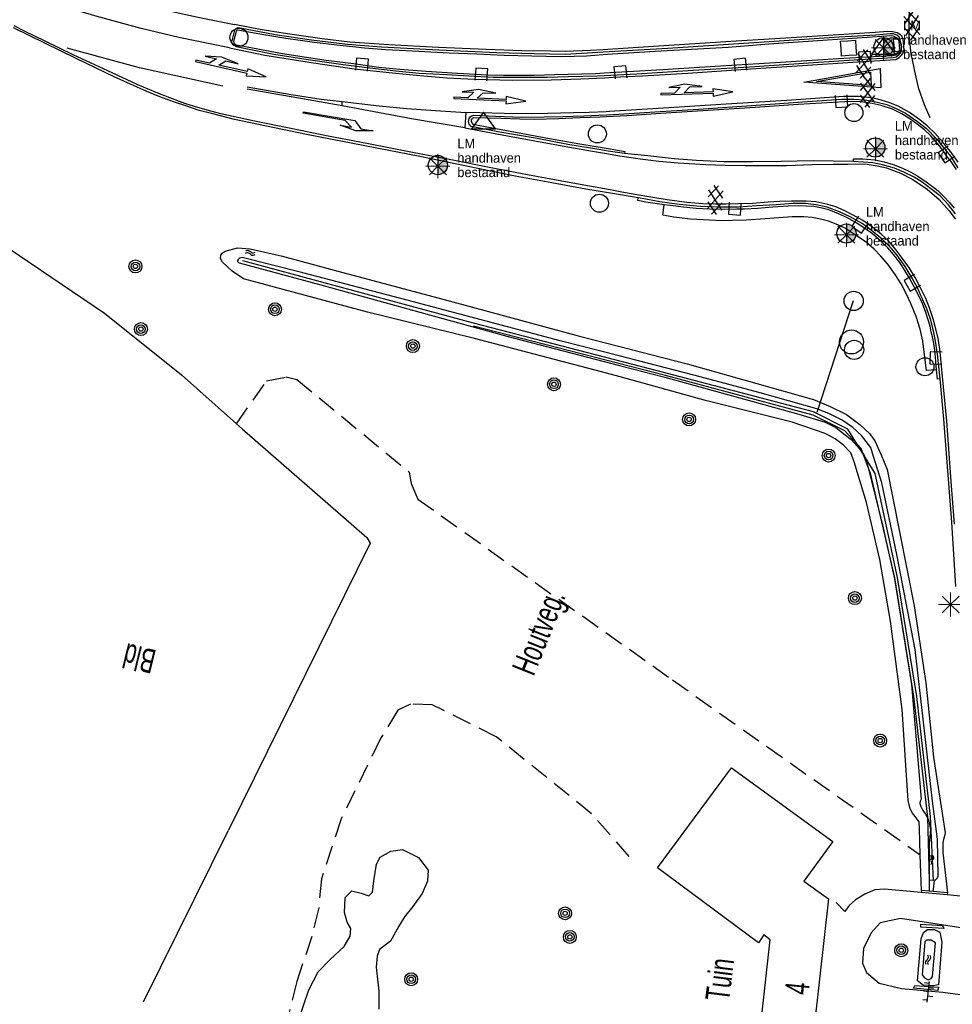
# Model space of a CAD drawing. Header units: metres. Extents: x 119757 to 244046, y 404148 to 811635.
# Tile 42 of 60: x 122390 to 122487, y 404469 to 404572. Entities that reach past the tile are written whole.
import ezdxf
from ezdxf.enums import TextEntityAlignment as Align

# ---------------------------------------------------------------- set-up
doc = ezdxf.new("R2010")
doc.units = ezdxf.units.M
doc.linetypes.add('Houtwal', pattern=[3, 2, -1])
doc.layers.get('0').update_dxf_attribs({"linetype": 'CONTINUOUS'})
doc.layers.add('# Ov Bestaande Symboliek', color=3, linetype='CONTINUOUS', lineweight=25)
doc.layers.add('# Ov Nieuwe Symboliek', color=1, linetype='CONTINUOUS', lineweight=30)
for name, color, linetype in [('4411', 7, 'CONTINUOUS'), ('4413', 7, 'CONTINUOUS'), ('4502', 1, 'CONTINUOUS'), ('4601', 172, 'CONTINUOUS'), ('B-AF-CULT-GD', 74, 'Hekwerk'), ('B-AF-HOUT-GD', 74, 'Houtwal'), ('B-AF-MUUR-GD', 232, 'CONTINUOUS'), ('B-AF-RAST-GD', 47, 'Raster'), ('B-BB-BORD-GD', 8, 'CONTINUOUS'), ('B-BP-BOOM-GD', 74, 'CONTINUOUS'), ('B-BW-WEGW-GD', 8, 'CONTINUOUS'), ('B-GB-BOUW-GD', 242, 'CONTINUOUS'), ('B-KL-OVER-GD', 8, 'CONTINUOUS'), ('B-KL-WATER-GD', 8, 'CONTINUOUS'), ('B-MK-BLOKLG-GD', 121, 'CONTINUOUS'), ('B-MK-DRIEH-GD', 121, 'CONTINUOUS'), ('B-MK-PIJL-GD', 121, 'CONTINUOUS'), ('B-MK-STRP-GD', 121, 'CONTINUOUS'), ('B-MK-VLAK-GD', 121, 'CONTINUOUS'), ('B-OV-PAAL-GD', 63, 'CONTINUOUS'), ('B-TE-OND-GD', 8, 'CONTINUOUS'), ('B-TR-SLOO-GD', 142, 'CONTINUOUS'), ('B-VH-BNDH-GD', 13, 'CONTINUOUS'), ('B-VH-HFDR-GD', 13, 'CONTINUOUS'), ('B-VH-OVRG-GD', 13, 'CONTINUOUS'), ('B-VH-TROT-GD', 13, 'CONTINUOUS'), ('B-VH-UITV-GD', 13, 'CONTINUOUS'), ('B-VH-WEGN-GD', 13, 'CONTINUOUS'), ('B-WT-HDUIK-GD', 134, 'CONTINUOUS'), ('B-WT-KOLK-GD', 213, 'CONTINUOUS'), ('B-WT-WLIJN-GD', 134, 'CONTINUOUS'), ('L-AR-BLOCKS-GD', 8, 'CONTINUOUS'), ('L-AR-SYMB-GD', 8, 'CONTINUOUS'), ('RBO-XX-VRI-PROV', 20, 'CONTINUOUS')]:
    doc.layers.add(name, color=color, linetype=linetype)
doc.styles.add('Lighting Proforma', font='txt', dxfattribs={"height": 1.25})
doc.linetypes.add('Hekwerk', pattern='A,4,-1,[1,dgnlstyle.shx,S=0.004,R=0,X=0,Y=0],-1', length=6)
doc.linetypes.add('Raster', pattern='A,4,-1,[1,dgnlstyle.shx,S=0.004,R=0,X=0,Y=0],-1', length=6)

# ---------------------------------------------------------------- blocks, each defined once
blk = doc.blocks.new('2901')
for radius in [0.27, 0.18, 0.09]:
    blk.add_circle((0, 0), radius)
blk = doc.blocks.new('WATER', base_point=(119758.78532, 404407.573336))
at = {"layer": '4601'}
for points in [[(119758.28532, 404407.723336, 0), (119758.34782, 404407.785836, 0), (119758.47282, 404407.848336, 0), (119758.59782, 404407.848336, 0), (119758.72282, 404407.785836, 0), (119758.78532, 404407.723336, 0), (119758.84782, 404407.660836, 0), (119758.97282, 404407.598336, 0), (119759.09782, 404407.598336, 0), (119759.22282, 404407.660836, 0), (119759.28532, 404407.723336, 0)], [(119758.28532, 404407.423336, 0), (119758.34782, 404407.485836, 0), (119758.47282, 404407.548336, 0), (119758.59782, 404407.548336, 0), (119758.72282, 404407.485836, 0), (119758.78532, 404407.423336, 0), (119758.84782, 404407.360836, 0), (119758.97282, 404407.298336, 0), (119759.09782, 404407.298336, 0), (119759.22282, 404407.360836, 0), (119759.28532, 404407.423336, 0)]]:
    blk.add_polyline3d(points, dxfattribs=at)
blk = doc.blocks.new('2401')
blk.add_circle((0.001, -0.001), 0.375)
blk = doc.blocks.new('2701')
at = {"lineweight": 0}
for q in [(0.001, 0.497), (-0.353, 0.351), (0.355, 0.351), (-0.499, -0.003), (-0.352, -0.356), (0.501, -0.003), (0.001, -0.503), (0.355, -0.356)]:
    blk.add_line((0.001, -0.003), q, dxfattribs=at)
blk = doc.blocks.new('1223')
at = {"flags": 128}
blk.add_lwpolyline([(2.45, 0.08), (3.05, 0.68), (4.35, 0.68), (2.55, 0.98), (0.85, 0.68), (2.05, 0.68), (1.45, 0.08), (0, 0.08), (0, 0), (0, -0.07), (5.45, -0.07), (5.45, -0.38), (7.5, 0), (5.45, 0.38), (5.45, 0.08)], close=True, dxfattribs=at)
blk = doc.blocks.new('3604')
at = {"flags": 128}
blk.add_lwpolyline([(-0.25, 0.25), (-0.25, -0.25), (0.25, -0.25), (0.25, 0.25)], dxfattribs=at)
blk = doc.blocks.new('2301')
at = {"flags": 128}
blk.add_lwpolyline([(-0.502, -0.271), (0.498, -0.271), (-0.002, 0.429), (-0.502, -0.271)], dxfattribs=at)
blk = doc.blocks.new('1220')
at = {"flags": 128}
blk.add_lwpolyline([(0, 0), (0, 0.07), (5.45, 0.07), (6.2, -0.67), (7.5, -0.67), (5.7, -0.98), (4, -0.67), (5.2, -0.67), (4.45, -0.08), (0, -0.08)], close=True, dxfattribs=at)
blk = doc.blocks.new('3203', base_point=(119758.533414, 404407.573336))
blk.add_circle((119758.533414, 404407.573336), 0.5)
blk = doc.blocks.new('3201')
blk.add_circle((0, 0), 0.5)
blk = doc.blocks.new('3701')
blk.add_circle((0, 0), 0.4)
blk = doc.blocks.new('3202')
blk.add_circle((0, 0), 0.4)
blk = doc.blocks.new('OV6', base_point=(119758.78532, 404407.573336))
at = {"layer": '4413'}
for points in [[(119758.81657, 404407.573336, 0), (119758.81657, 404407.604586, 0)], [(119758.94157, 404407.573336, 0), (119758.94157, 404407.604586, 0)], [(119759.06657, 404407.573336, 0), (119759.06657, 404407.604586, 0)], [(119758.78532, 404407.573336, 0), (119759.09782, 404407.573336, 0)], [(119758.87907, 404407.573336, 0), (119758.87907, 404407.542086, 0)], [(119759.00407, 404407.573336, 0), (119759.00407, 404407.542086, 0)]]:
    blk.add_polyline3d(points, dxfattribs=at)
blk = doc.blocks.new('GV6', base_point=(119758.78532, 404407.573336))
at = {"layer": '4411'}
for points in [[(119758.78532, 404407.542086, 0), (119758.94157, 404407.667086, 0)], [(119758.78532, 404407.604586, 0), (119758.94157, 404407.479586, 0)], [(119758.84782, 404407.479586, 0), (119759.09782, 404407.667086, 0)], [(119758.84782, 404407.667086, 0), (119759.09782, 404407.479586, 0)], [(119759.00407, 404407.667086, 0), (119759.16032, 404407.542086, 0)], [(119759.00407, 404407.479586, 0), (119759.16032, 404407.604586, 0)]]:
    blk.add_polyline3d(points, dxfattribs=at)
blk = doc.blocks.new('3602')
at = {"flags": 128}
blk.add_lwpolyline([(-0.31, 0.001), (-0.31, 0.311), (0, 0.311), (0.31, 0.311), (0.31, 0.001), (0.31, -0.309), (0, -0.309), (-0.31, -0.309)], close=True, dxfattribs=at)
blk = doc.blocks.new('1237')
at = {"flags": 128}
blk.add_lwpolyline([(7.98, 1.01), (7.97, -0.99), (0, 0)], close=True, dxfattribs=at)
blk.add_lwpolyline([(6.96, 0.71), (6.96, -0.71), (1.31, 0.01), (6.95, 0.71)], dxfattribs=at)
blk = doc.blocks.new('Mast 6.0 mtr.')
at = {"layer": '# Ov Nieuwe Symboliek'}
blk.add_hatch(color=1, dxfattribs=at).paths.add_polyline_path([(1, 0, 0.414214), (0, 1), (0, -1, 0.414214)])
at = {"layer": '# Ov Nieuwe Symboliek', "color": 1}
blk.add_line((0, 1), (0, -1), dxfattribs=at)
blk.add_circle((0, 0), 1, dxfattribs=at)
at = {"layer": '# Ov Bestaande Symboliek', "color": 5, "style": 'Lighting Proforma'}
for p in [(2.02, 2.25), (2.02, 0.75), (2.02, -0.75), (2.02, -2.25)]:
    blk.add_attdef('TEXT', text='', height=1, dxfattribs=at).set_placement(p, align=Align.MIDDLE_LEFT)

msp = doc.modelspace()

# ---------------------------------------------------------------- linework, layer by layer
at = {"layer": 'B-AF-CULT-GD'}
for points in [[(122368.6, 404564.84), (122371.03, 404559.86), (122384.26, 404550.94), (122398.58, 404541.27), (122406.59, 404534.87), (122412.32, 404529.78), (122412.91, 404529.25)], [(122412.91, 404529.25), (122425.89, 404517.94), (122426.24, 404517.37), (122411.48, 404487.51)]]:
    msp.add_lwpolyline(points, dxfattribs=at)
at = {"layer": 'B-AF-HOUT-GD'}
for points in [[(122412.32, 404529.78), (122415.45, 404534.24), (122417.49, 404534.64), (122418.6, 404534.37), (122430.29, 404524.75), (122430.48, 404523.56), (122431.17, 404521.93), (122457.67, 404503.14), (122483.46, 404484.95)], [(122453.17, 404484.77), (122449.26, 404489.21), (122439.34, 404497.22), (122432.68, 404500.54), (122430.42, 404500.62), (122429.09, 404499.97), (122427.26, 404496.97), (122423.22, 404488.68)], [(122423.22, 404488.68), (122421.15, 404482.45), (122420.86, 404479.29), (122420.15, 404476.43), (122418.58, 404471.75), (122417.26, 404466.47), (122418.74, 404462.6)]]:
    msp.add_lwpolyline(points, dxfattribs=at)
at = {"layer": 'B-AF-MUUR-GD'}
for points in [[(122483.58, 404481.24), (122483.56, 404481.01)], [(122486.26, 404480.76), (122483.56, 404481.01)], [(122486.28, 404480.98), (122484.8, 404481.12), (122484.38, 404481.16), (122483.58, 404481.24)], [(122486.28, 404480.98), (122486.26, 404480.76)]]:
    msp.add_lwpolyline(points, dxfattribs=at)
for points in [[(122485.91, 404477.26), (122483.51, 404477.4), (122483.51, 404477.74), (122485.77, 404477.58)], [(122485.28, 404470.84), (122482.77, 404471.07), (122482.9, 404471.36), (122485.37, 404471.16)]]:
    msp.add_lwpolyline(points, close=True, dxfattribs=at)
at = {"layer": 'B-AF-RAST-GD'}
msp.add_lwpolyline([(122402.65, 404469.66), (122411.48, 404487.51)], dxfattribs=at)
at = {"layer": 'B-GB-BOUW-GD'}
msp.add_lwpolyline([(122466.63, 404475.78), (122456.11, 404483.58), (122463.83, 404494), (122474.38, 404486.32), (122471.35, 404482.2), (122473.93, 404480.35), (122472.45, 404467.35), (122466.95, 404467.95), (122467.85, 404476.09), (122467.2, 404476.61)], close=True, dxfattribs=at)
at = {"layer": 'B-MK-BLOKLG-GD'}
msp.add_lwpolyline([(122410.88, 404564.89), (122402.21, 404566.81), (122394.71, 404568.84)], dxfattribs=at)
at = {"layer": 'B-MK-DRIEH-GD'}
msp.add_lwpolyline([(122482.59, 404567.8), (122482.87, 404566.45), (122483.26, 404564.76), (122483.87, 404562.98), (122484.46, 404561.63)], dxfattribs=at)
at = {"layer": 'B-MK-STRP-GD'}
for points in [[(122483.73, 404578.97), (122482.97, 404576.6), (122482.53, 404574.47), (122482.28, 404572.16), (122482.28, 404570.15), (122482.5, 404567.95)], [(122451.21, 404554.09), (122449.05, 404554.47), (122445.78, 404555.06), (122442.2, 404555.72), (122438.42, 404556.45), (122434.99, 404557.14), (122430.79, 404557.97), (122425.86, 404558.93), (122421.87, 404559.69), (122417.8, 404560.52), (122414.2, 404561.24), (122410.69, 404562.02), (122409.27, 404562.39), (122407.94, 404562.76), (122406.95, 404563.09), (122405.39, 404563.66), (122403.94, 404564.23), (122401.99, 404565.07), (122398.94, 404566.47), (122395.32, 404568.15), (122392.4, 404569.57), (122390.24, 404570.61), (122389.17, 404571.16)], [(122450.44, 404568.68), (122449.15, 404568.59), (122446.5, 404568.51), (122444.99, 404568.52), (122441.99, 404568.55), (122438.31, 404568.71), (122433.32, 404568.9), (122428.16, 404569.19), (122424.11, 404569.48), (122421.24, 404569.82), (122419.29, 404570.08), (122416.92, 404570.44), (122414.79, 404570.78), (122412.09, 404571.3)], [(122450.6, 404565.77), (122451.52, 404565.81), (122454.55, 404565.96), (122459.29, 404566.23), (122465.81, 404566.69), (122471.21, 404567.05), (122476.44, 404567.4), (122480.91, 404567.66), (122481.28, 404567.86), (122481.55, 404568.14), (122481.69, 404568.36), (122481.78, 404568.62), (122481.7, 404569.8), (122481.51, 404570.12), (122481.34, 404570.25), (122481.05, 404570.44), (122480.59, 404570.53), (122480.04, 404570.56), (122478.76, 404570.48), (122475.51, 404570.28), (122470.02, 404569.92), (122463.74, 404569.52), (122455.69, 404569.02), (122450.44, 404568.68)], [(122411.6, 404568.86), (122415.28, 404568.13), (122420.34, 404567.3), (122424.57, 404566.69), (122428.54, 404566.26), (122431.39, 404565.99), (122434.19, 404565.77), (122437.12, 404565.63), (122441.02, 404565.51), (122445.05, 404565.56), (122448.13, 404565.66), (122450.6, 404565.77)], [(122423.3, 404562.83), (122418.6, 404563.66), (122413.41, 404564.58)], [(122413.43, 404564.82), (122418.02, 404564.01), (122421.14, 404563.55), (122423.32, 404563.3)], [(122487.39, 404556.99), (122486.62, 404558.08), (122485.79, 404559.11), (122484.98, 404560.01), (122484.19, 404560.76), (122483.43, 404561.38), (122482.34, 404562.16), (122481.15, 404562.81), (122480.2, 404563.18), (122479.04, 404563.52), (122478.09, 404563.71), (122477.02, 404563.81), (122475.47, 404563.81), (122469.59, 404563.39), (122463.26, 404563.02), (122456.73, 404562.59), (122451.13, 404562.24), (122450.78, 404562.23)], [(122450.78, 404562.23), (122449, 404562.16), (122447.39, 404562.1), (122444.66, 404562.03), (122443.03, 404562.01), (122440.15, 404562.05), (122437.63, 404562.11), (122436.18, 404562.14)], [(122436.07, 404560.54), (122440.51, 404559.73), (122446.2, 404558.69), (122449.35, 404558.14), (122451.02, 404557.85)], [(122451.02, 404557.85), (122451.95, 404557.69), (122454.3, 404557.33), (122456.27, 404557.1), (122458.27, 404556.91), (122461.16, 404556.74), (122463.15, 404556.66), (122465.23, 404556.63), (122467.28, 404556.62), (122469.54, 404556.65), (122472.2, 404556.74), (122474.44, 404556.79), (122475.92, 404556.78), (122477.09, 404556.81), (122477.94, 404556.78), (122478.97, 404556.6), (122479.94, 404556.39), (122481.41, 404555.84), (122482.7, 404555.17), (122484.19, 404554.18), (122485.42, 404553.09), (122486.48, 404551.91), (122487.13, 404551.07)], [(122487.01, 404519.33), (122486.68, 404523.77), (122486.22, 404530.03), (122485.79, 404534.69), (122485.53, 404537.26), (122485.31, 404538.68), (122485.05, 404539.76), (122484.8, 404540.68), (122484.47, 404541.72), (122484.03, 404542.79), (122483.49, 404543.91), (122482.93, 404544.97), (122482.35, 404545.97), (122481.73, 404546.84), (122480.88, 404547.94), (122480.11, 404548.82), (122479.4, 404549.48), (122478.49, 404550.22), (122477.49, 404550.92), (122476.49, 404551.48), (122475.56, 404551.95), (122474.66, 404552.33), (122473.84, 404552.58), (122472.58, 404552.87), (122471.58, 404552.94), (122470.06, 404552.94), (122468.8, 404552.89), (122467.63, 404552.81), (122466.02, 404552.69), (122464.54, 404552.65), (122463.28, 404552.6), (122462.09, 404552.6), (122460.83, 404552.66), (122459.17, 404552.79), (122457.12, 404553.05), (122455.64, 404553.31), (122453.98, 404553.6), (122452.42, 404553.87), (122451.21, 404554.09)]]:
    msp.add_lwpolyline(points, dxfattribs=at)
at = {"layer": 'B-MK-VLAK-GD'}
for points in [[(122411.6, 404568.86), (122406.33, 404569.96), (122402.38, 404570.9), (122397.8, 404572.12), (122393.94, 404573.27), (122390.29, 404574.47), (122386.64, 404575.76), (122384.19, 404576.7), (122380.28, 404578.3), (122376.87, 404579.78), (122373.27, 404581.5), (122370.23, 404583.02), (122367.25, 404584.6), (122363.99, 404586.42), (122359.96, 404588.87), (122355.7, 404591.54), (122352.04, 404593.98), (122347.08, 404597.37), (122342.62, 404600.5)], [(122388.7, 404577.72), (122391.65, 404576.65), (122395.13, 404575.51), (122398.25, 404574.58), (122401.89, 404573.57), (122403.96, 404573.03), (122406.57, 404572.46), (122408.63, 404571.99), (122412.09, 404571.3)]]:
    msp.add_lwpolyline(points, dxfattribs=at)
msp.add_lwpolyline([(122436.07, 404560.54), (122430.52, 404561.48), (122423.3, 404562.83), (122423.32, 404563.3), (122427.17, 404562.84), (122430.03, 404562.57), (122433.03, 404562.36), (122436.18, 404562.14)], close=True, dxfattribs=at)
at = {"layer": 'B-TR-SLOO-GD'}
for points in [[(122452.24, 404534.64), (122450.28, 404535.18), (122437.07, 404538.64), (122425.96, 404541.37), (122413.04, 404544.86), (122411.86, 404545.64), (122410.85, 404546.57), (122410.66, 404546.96), (122410.7, 404547.32), (122410.84, 404547.52), (122411.14, 404547.74), (122412.43, 404548.06), (122413.72, 404547.96), (122417.11, 404547.21), (122422.49, 404545.76), (122434.84, 404542.45), (122448.01, 404538.9), (122452.07, 404537.85)], [(122484.83, 404482.27), (122484.54, 404488.93), (122483.09, 404501.42), (122481.11, 404513.79), (122478.76, 404524.61), (122475.91, 404529.22), (122472.37, 404531), (122457.15, 404534.99), (122436.99, 404540.23), (122412.98, 404546.73)], [(122484.83, 404482.27), (122484.43, 404482.29), (122484.24, 404488.86), (122482.81, 404501.44), (122480.82, 404513.74), (122478.33, 404524.51), (122477.32, 404527.19), (122475.62, 404529.05), (122472.31, 404530.67), (122456.97, 404534.78), (122436.96, 404539.94)], [(122452.07, 404537.85), (122459.2, 404535.99), (122472.34, 404532.3), (122474.08, 404531.57), (122475.78, 404530.73), (122477.18, 404529.7), (122478.19, 404528.77), (122478.73, 404528.01), (122479.39, 404526.54), (122480.01, 404525), (122481.3, 404518.54), (122482.83, 404510.84), (122484.03, 404502.83), (122484.83, 404495.08), (122486.05, 404487.22), (122485.95, 404486.76), (122485.88, 404486.53), (122485.82, 404486.2), (122485.8, 404485.18), (122486.28, 404480.98)], [(122483.58, 404481.24), (122483.46, 404484.95), (122483.37, 404487.64), (122483.34, 404488.37), (122482.94, 404488.92), (122482.67, 404489.27), (122482.41, 404489.72), (122482.22, 404490.58), (122481.58, 404500.05), (122480.35, 404509.25), (122479.25, 404515.64), (122477.86, 404521.59), (122476.57, 404525.81), (122476.24, 404526.76), (122475.45, 404527.57), (122474.62, 404528.2), (122473.56, 404528.75), (122470.13, 404529.93), (122461.13, 404532.19), (122452.24, 404534.64)], [(122418.68, 404467.52), (122419.84, 404470.89), (122420.8, 404472.75), (122422.04, 404474.02), (122423.53, 404475.39), (122424.14, 404476.46), (122424.2, 404477.26), (122423.82, 404477.93), (122423.56, 404478.94), (122423.62, 404480.49), (122424.31, 404481.18), (122425.28, 404480.96), (122426.08, 404480.68), (122426.45, 404481.04), (122426.6, 404482.24), (122426.87, 404483.97), (122427.25, 404484.69), (122428.38, 404485.32), (122429.6, 404485.49), (122431.24, 404484.65), (122432.25, 404483.33), (122432.2, 404482.21), (122431.64, 404480.9), (122430.68, 404479.56), (122429.79, 404478.48), (122429.21, 404477.53), (122428.35, 404475.97), (122427.18, 404475.1), (122426.94, 404474.38), (122426.86, 404473.24), (122427.12, 404470.76), (122427.11, 404468.87)]]:
    msp.add_lwpolyline(points, dxfattribs=at)
for points in [[(122483.55, 404476.2), (122483.79, 404476.85), (122484.21, 404477.16), (122484.95, 404477.16), (122485.51, 404476.88), (122485.71, 404475.84), (122485.37, 404471.43), (122484.77, 404471.32), (122483.75, 404471.39), (122483.16, 404471.83)], [(122484.72, 404472.28), (122485.06, 404475.77), (122484.58, 404476.07), (122484.11, 404476.06), (122483.94, 404475.88), (122483.66, 404472.45), (122483.92, 404472.14), (122484.29, 404471.95), (122484.61, 404472.07)]]:
    msp.add_lwpolyline(points, close=True, dxfattribs=at)
at = {"layer": 'B-VH-BNDH-GD'}
for points in [[(122450.57, 404566.23), (122449.67, 404566.18), (122445.39, 404566.06), (122443.29, 404566), (122441.48, 404565.99), (122440.1, 404566), (122438.39, 404566.04), (122435.32, 404566.2), (122432.05, 404566.4), (122429.3, 404566.63), (122427.12, 404566.83), (122424.48, 404567.2), (122421.65, 404567.56), (122419.6, 404567.87), (122417.11, 404568.26), (122412.71, 404569.08), (122412.27, 404569.16), (122412.12, 404569.3), (122412.07, 404569.4), (122412.05, 404569.56), (122412.31, 404570.6), (122412.4, 404570.71), (122412.46, 404570.76), (122412.62, 404570.73), (122414.76, 404570.34), (122417.45, 404569.88), (122420.43, 404569.47), (122422.75, 404569.18), (122424.42, 404569.01), (122425.63, 404568.88), (122427.86, 404568.71), (122431.29, 404568.54), (122434.46, 404568.37), (122437.31, 404568.25), (122440.17, 404568.12), (122443.04, 404568.06), (122446.03, 404567.99), (122447.44, 404568), (122448.73, 404568.06), (122450.47, 404568.17)], [(122467.7, 404569.29), (122474.34, 404569.73), (122480.51, 404570.15), (122480.75, 404570.08), (122480.99, 404569.9), (122481.19, 404569.66), (122481.22, 404569.51), (122481.29, 404568.73), (122481.23, 404568.52), (122481.07, 404568.34), (122480.9, 404568.18), (122480.69, 404568.08), (122480.43, 404568.06), (122475.52, 404567.77), (122468.93, 404567.35), (122462.69, 404566.96), (122456.66, 404566.58), (122450.57, 404566.23)], [(122450.47, 404568.17), (122451.45, 404568.24), (122455.89, 404568.52), (122459.02, 404568.7), (122463.48, 404568.94), (122467.7, 404569.29)], [(122487.22, 404556.23), (122486.67, 404557.05), (122486.28, 404557.52), (122485.8, 404558.24), (122485.29, 404558.9), (122484.52, 404559.76), (122483.9, 404560.34), (122483.14, 404560.92), (122482.36, 404561.5), (122481.55, 404562.01), (122480.57, 404562.49), (122479.39, 404562.89), (122478.45, 404563.1), (122477.54, 404563.22), (122476.82, 404563.28), (122475.61, 404563.27), (122470.75, 404562.98), (122466.3, 404562.68), (122460.83, 404562.32), (122456.48, 404562.03), (122452.93, 404561.82), (122450.81, 404561.71)], [(122450.81, 404561.71), (122450.15, 404561.68), (122448.06, 404561.58), (122445.82, 404561.49), (122443.37, 404561.43), (122441.8, 404561.44), (122439.81, 404561.51), (122437, 404561.58), (122436.84, 404561.52), (122436.74, 404561.39), (122436.73, 404561.26), (122436.79, 404561.09), (122436.92, 404560.94), (122439.29, 404560.5), (122444.9, 404559.46), (122448.03, 404558.88), (122449.74, 404558.6), (122450.99, 404558.39)], [(122450.99, 404558.39), (122451.78, 404558.25), (122452.73, 404558.09), (122452.69, 404557.89)], [(122476.5, 404557.07), (122476.5, 404557.32), (122477.48, 404557.33), (122478.72, 404557.23), (122479.71, 404557.03), (122480.63, 404556.74), (122481.62, 404556.37), (122482.48, 404555.95), (122483.2, 404555.52), (122484.06, 404554.95), (122484.85, 404554.37), (122485.31, 404553.99), (122485.92, 404553.42), (122486.47, 404552.84), (122486.52, 404552.79), (122487, 404552.19)], [(122485.53, 404534.46), (122485.25, 404534.42), (122485.15, 404535.38), (122485.09, 404536.26), (122485, 404537.09), (122484.93, 404537.71), (122484.84, 404538.29), (122484.72, 404538.82), (122484.61, 404539.35), (122484.48, 404539.92), (122484.28, 404540.58), (122484.03, 404541.34), (122483.68, 404542.27), (122483.32, 404543.08), (122482.83, 404544.01), (122482.35, 404544.91), (122481.87, 404545.71), (122481.34, 404546.53), (122480.67, 404547.39), (122480.08, 404548.09), (122479.35, 404548.78), (122478.5, 404549.52), (122477.67, 404550.12), (122476.78, 404550.67), (122475.89, 404551.18), (122474.97, 404551.62), (122473.95, 404552.01), (122473.26, 404552.21), (122472.4, 404552.37), (122471.62, 404552.42), (122470.82, 404552.44), (122469.71, 404552.39), (122468.13, 404552.29), (122466.54, 404552.17), (122465.16, 404552.1), (122464.37, 404552.09), (122463.13, 404552.05), (122461.52, 404552.08), (122460.16, 404552.18), (122458.81, 404552.3), (122457.49, 404552.46), (122456.8, 404552.56), (122454.92, 404552.84), (122454.07, 404553), (122454.1, 404553.26)]]:
    msp.add_lwpolyline(points, dxfattribs=at)
at = {"layer": 'B-VH-HFDR-GD'}
for points in [[(122450.46, 404568.41), (122446.55, 404568.19), (122444.91, 404568.21), (122443.28, 404568.26), (122439.41, 404568.36), (122433.37, 404568.63), (122427.41, 404568.96), (122423.85, 404569.22), (122420.12, 404569.69), (122416.34, 404570.23), (122412.54, 404570.96), (122412.34, 404570.93), (122412.27, 404570.86), (122412.12, 404570.7), (122411.8, 404569.46), (122411.9, 404569.27), (122412.03, 404569.15), (122412.27, 404569), (122416.2, 404568.2), (122419.78, 404567.67), (122423.41, 404567.15), (122426.19, 404566.78), (122428.9, 404566.48), (122431.32, 404566.24), (122434.18, 404566.09), (122436.5, 404565.97), (122439.02, 404565.82), (122440.96, 404565.81), (122442.8, 404565.82), (122444.66, 404565.83), (122446.82, 404565.88), (122449.83, 404565.97), (122450.58, 404566)], [(122472.35, 404567.36), (122476.6, 404567.62), (122480.65, 404567.86), (122480.96, 404567.95), (122481.23, 404568.14), (122481.4, 404568.33), (122481.52, 404568.59), (122481.51, 404568.93), (122481.38, 404569.72), (122481.26, 404569.99), (122481.01, 404570.19), (122480.68, 404570.33), (122480.33, 404570.32), (122478.84, 404570.2), (122475.01, 404569.98), (122468.25, 404569.54), (122457.19, 404568.8), (122450.46, 404568.41)], [(122450.58, 404566), (122453.97, 404566.18), (122459.82, 404566.56), (122465.7, 404566.89), (122472.35, 404567.36)], [(122450.8, 404561.9), (122452.1, 404561.96), (122455.85, 404562.23), (122460.37, 404562.51), (122466.37, 404562.92), (122471.69, 404563.28), (122475.3, 404563.52), (122476.56, 404563.53), (122477.7, 404563.46), (122478.84, 404563.25), (122479.97, 404562.98), (122480.95, 404562.57), (122481.91, 404562.09), (122483.16, 404561.23), (122484.12, 404560.47), (122485.15, 404559.41), (122485.86, 404558.55), (122486.61, 404557.6)], [(122436.74, 404560.7), (122436.51, 404560.94), (122436.44, 404561.22), (122436.53, 404561.52), (122436.64, 404561.71), (122436.81, 404561.82), (122437.01, 404561.87), (122439.26, 404561.78), (122441.94, 404561.68), (122444.32, 404561.69), (122446.28, 404561.73), (122448.44, 404561.79), (122450.8, 404561.9)]]:
    msp.add_lwpolyline(points, dxfattribs=at)
at = {"layer": 'B-VH-OVRG-GD'}
for points in [[(122491.33, 404481.92), (122489.78, 404480.43), (122486.26, 404480.76)], [(122483.56, 404481.01), (122479.75, 404481.37), (122478.75, 404481.31), (122477.68, 404480.86), (122476.71, 404480.26), (122476.05, 404479.66), (122475.62, 404479.04), (122474.7, 404479.97)], [(122490.84, 404475.7), (122489.49, 404477.08), (122481.42, 404478.31), (122479.3, 404477.85), (122478.35, 404476.83), (122477.57, 404475.18), (122477.44, 404473.68), (122477.86, 404472.68), (122479.18, 404471.6), (122481.5, 404471.02), (122485.8, 404470.65), (122488.64, 404470.28), (122490.43, 404471.69)]]:
    msp.add_lwpolyline(points, dxfattribs=at)
at = {"layer": 'B-VH-TROT-GD'}
msp.add_lwpolyline([(122485.15, 404535.38), (122484.11, 404535.3), (122483.9, 404536.93), (122483.72, 404538.36), (122483.45, 404539.6), (122483.02, 404540.93), (122482.48, 404542.29), (122481.99, 404543.31), (122481.47, 404544.33), (122480.86, 404545.3), (122480.1, 404546.39), (122479.34, 404547.23), (122478.65, 404547.94), (122477.82, 404548.66), (122476.71, 404549.4), (122475.68, 404550.09), (122474.87, 404550.46), (122473.91, 404550.85), (122473.07, 404551.07), (122472.22, 404551.22), (122471.34, 404551.31), (122470.13, 404551.29), (122468.73, 404551.2), (122467.31, 404551.1), (122465.36, 404550.94), (122463.94, 404550.9), (122462.81, 404550.87), (122461.52, 404550.95), (122459.57, 404551.05), (122457.81, 404551.25), (122456.66, 404551.46), (122456.8, 404552.56)], dxfattribs=at)
at = {"layer": 'B-VH-UITV-GD'}
for points in [[(122451.23, 404553.76), (122448.66, 404554.19), (122445.14, 404554.82), (122441.31, 404555.52), (122437.27, 404556.35), (122431.39, 404557.56), (122426.91, 404558.45), (122419.6, 404559.85), (122412.12, 404561.43), (122409.71, 404562.03), (122408.44, 404562.37), (122407.05, 404562.83), (122405.85, 404563.23), (122404.33, 404563.78), (122402.97, 404564.34), (122399.6, 404565.87), (122395.63, 404567.76), (122389.11, 404570.96)], [(122451, 404558.14), (122450.24, 404558.25), (122446.79, 404558.82), (122443.6, 404559.43), (122439.5, 404560.14), (122436.74, 404560.7)], [(122472.31, 404557.13), (122468.99, 404557.06), (122466.01, 404557.02), (122463.01, 404557.01), (122460.18, 404557.14), (122457.86, 404557.34), (122455.11, 404557.64), (122452.69, 404557.89), (122451, 404558.14)], [(122471.53, 404552.7), (122470.25, 404552.67), (122468.48, 404552.53), (122466.42, 404552.43), (122464.54, 404552.3), (122462.5, 404552.29), (122460.58, 404552.38), (122458.36, 404552.59), (122456.37, 404552.86), (122454.89, 404553.12), (122454.1, 404553.26), (122451.23, 404553.76)]]:
    msp.add_lwpolyline(points, dxfattribs=at)
at = {"layer": 'B-VH-WEGN-GD'}
for points in [[(122486.61, 404557.6), (122487.38, 404556.4)], [(122476.5, 404557.07), (122472.31, 404557.13)], [(122487.13, 404551.62), (122486.4, 404552.53), (122485.52, 404553.48), (122484.55, 404554.22), (122483.66, 404554.89), (122482.84, 404555.42), (122481.75, 404555.95), (122480.79, 404556.36), (122479.52, 404556.72), (122478.54, 404556.91), (122476.5, 404557.07)], [(122487.16, 404512.84), (122486.75, 404519.55), (122485.93, 404530.25), (122485.53, 404534.46), (122485.24, 404537.01), (122485.05, 404538.38), (122484.85, 404539.44), (122484.52, 404540.66), (122484.13, 404541.73), (122483.71, 404542.74), (122483.2, 404543.84), (122482.62, 404544.91), (122481.88, 404546.12), (122481.03, 404547.33), (122480.47, 404547.99), (122479.51, 404548.99), (122478.23, 404550.01), (122477.42, 404550.59), (122476.17, 404551.3), (122475.06, 404551.83), (122473.76, 404552.31), (122472.63, 404552.56), (122471.53, 404552.7)]]:
    msp.add_lwpolyline(points, dxfattribs=at)
at = {"layer": 'B-WT-HDUIK-GD'}
msp.add_lwpolyline([(122472.72, 404530.98), (122476.52, 404542.61)], dxfattribs=at)
at = {"layer": 'B-WT-WLIJN-GD'}
for points in [[(122452.12, 404536.83), (122446.01, 404538.41), (122430.08, 404542.64), (122419.22, 404545.48), (122412.89, 404547.08), (122412.61, 404547), (122412.48, 404546.86), (122412.42, 404546.76), (122412.43, 404546.66), (122412.53, 404546.55), (122412.59, 404546.5), (122421.1, 404544.23), (122440.45, 404538.88), (122452.18, 404535.83)], [(122484.8, 404481.12), (122484.93, 404482.19), (122485.04, 404482.34), (122485.17, 404482.47), (122485.27, 404482.56), (122485.31, 404482.76), (122485.27, 404486.56), (122484.72, 404490.51), (122484, 404496.94), (122482.92, 404506.29), (122481.03, 404516.18), (122479.47, 404523.64), (122478.59, 404526.36), (122478.31, 404527.32), (122477.34, 404528.57), (122476.46, 404529.38), (122475.35, 404530.16), (122473.94, 404530.83), (122472.69, 404531.33), (122466.81, 404532.98), (122459.9, 404534.83), (122452.12, 404536.83)], [(122452.18, 404535.83), (122456.9, 404534.61), (122470.84, 404530.77), (122473.58, 404529.93), (122474.67, 404529.37), (122476.14, 404528.24), (122476.18, 404528.2), (122476.28, 404528.13), (122476.94, 404527.41), (122477.59, 404526.57), (122477.97, 404525.47), (122479.51, 404519.41), (122480.79, 404513.64), (122482.54, 404502.66), (122483.56, 404490.73), (122483.46, 404490.51), (122483.43, 404490.28), (122483.52, 404489.97), (122483.74, 404489.55), (122483.99, 404489.16), (122484.23, 404488.79), (122484.37, 404488.44), (122484.52, 404487.58), (122484.4, 404486.07), (122484.38, 404481.16)]]:
    msp.add_lwpolyline(points, dxfattribs=at)

# ---------------------------------------------------------------- block references
at = {"layer": 'B-BB-BORD-GD', "xscale": 2.5, "yscale": 2.5, "zscale": 2.5}
for p in [(122412.57, 404569.97), (122480.56, 404568.99), (122476.55, 404562.14), (122449.86, 404559.93), (122450.07, 404552.71), (122483.95, 404535.71)]:
    msp.add_blockref('2401', p, dxfattribs=at)
at = {"layer": 'B-BP-BOOM-GD', "xscale": 2.5, "yscale": 2.5, "zscale": 2.5}
for p in [(122401.8, 404546.14), (122416.32, 404541.68), (122402.37, 404539.62), (122430.67, 404537.85), (122445.35, 404533.88), (122459.41, 404530.23), (122473.93, 404526.47), (122476.66, 404511.64), (122479.29, 404496.82), (122446.5, 404478.85), (122447, 404476.4), (122481.48, 404475.01), (122430.49, 404471.99)]:
    msp.add_blockref('2901', p, dxfattribs=at)
at = {"layer": 'B-BW-WEGW-GD', "xscale": 2.5, "yscale": 2.5, "zscale": 2.5}
for p in [(122479.64, 404568.88), (122438.03, 404561.12)]:
    msp.add_blockref('2301', p, dxfattribs=at)
at = {"layer": 'B-KL-OVER-GD', "xscale": 2.5, "yscale": 2.5, "zscale": 2.5}
msp.add_blockref('3701', (122476.53, 404542.55), dxfattribs=at)
at = {"layer": 'B-KL-WATER-GD', "xscale": 2.5, "yscale": 2.5, "zscale": 2.5}
for name, p in [('3203', (122476.31, 404538.28)), ('3201', (122476.31, 404538.28)), ('3202', (122476.58, 404537.46))]:
    msp.add_blockref(name, p, dxfattribs=at)
at = {"layer": 'B-MK-DRIEH-GD', "rotation": 2.989795}
msp.add_blockref('1237', (122471.36, 404565.29), dxfattribs=at)
at = {"layer": 'B-MK-PIJL-GD'}
for name, p, rotation in [('1223', (122408.08, 404567.53), 347.1886529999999), ('1223', (122434.92, 404563.67), 357.377314), ('1223', (122456.46, 404564.04), 1.88181), ('1220', (122419.26, 404562.16), 350.340256)]:
    msp.add_blockref(name, p, dxfattribs=dict(at, rotation=rotation))
at = {"layer": 'B-OV-PAAL-GD', "xscale": 2.5, "yscale": 2.5, "zscale": 2.5}
for p in [(122479.64, 404568.88), (122478.79, 404558.39), (122433.27, 404556.56), (122475.78, 404549.44), (122486.61, 404510.98)]:
    msp.add_blockref('2701', p, dxfattribs=at)
at = {"layer": 'B-WT-KOLK-GD', "xscale": 2.5, "yscale": 2.5, "zscale": 2.5}
for name, p, rotation in [('3602', (122475.99, 404568.85), 183.905716), ('3604', (122481.34, 404569.17), 275.666172), ('3604', (122425.37, 404567.12), 174.467907), ('3604', (122464.74, 404567.1), 186.598135), ('3604', (122477.71, 404567.85), 183.297501), ('3604', (122437.8, 404566.1), 175.66069), ('3604', (122452.27, 404566.33), 185.4245719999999), ('3604', (122475.28, 404563.34), 2.873473), ('3604', (122486.19, 404557.79), 303.805066), ('3604', (122464.17, 404552.15), 355.9622460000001), ('3604', (122477.2, 404550.48), 324.609484), ('3604', (122482.64, 404544.43), 299.751612), ('3604', (122485.1, 404536.62), 268.50267)]:
    msp.add_blockref(name, p, dxfattribs=dict(at, rotation=rotation))
at = {"layer": 'L-AR-BLOCKS-GD', "yscale": 0.8}
for p, rotation in [((122413.76, 404547.56), 352.927579), ((122484.62, 404484.38), 269.961468), ((122484.29, 404473.99), 80.55035400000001)]:
    msp.add_blockref('WATER', p, dxfattribs=dict(at, rotation=rotation))
at = {"layer": 'L-AR-SYMB-GD'}
for name, p, xscale, yscale, zscale, rotation in [('GV6', (122482.46, 404572.68), 7.999999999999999, 7.999999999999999, 7.999999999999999, 274.595205), ('GV6', (122477.77, 404568.69), 8, 8, 8, 263.901561), ('GV6', (122477.99, 404565.69), 8, 8, 8, 269.038928), ('GV6', (122462.23, 404554.55), 7.999999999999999, 7.999999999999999, 7.999999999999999, 265.4047959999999), ('OV6', (122484.19, 404469.6), 6.999999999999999, 16, 6.999999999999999, 84.125288)]:
    msp.add_blockref(name, p, dxfattribs=dict(at, xscale=xscale, yscale=yscale, zscale=zscale, rotation=rotation))
at = {"layer": 'RBO-XX-VRI-PROV', "color": 0}
ref = msp.add_blockref('Mast 6.0 mtr.', (122479.64, 404568.95), dxfattribs=at)
ref.add_attrib('TEXT', 'LM', dxfattribs={"layer": '# Ov Bestaande Symboliek', "color": 5, "height": 1, "style": 'Lighting Proforma'}).set_placement((122481.67, 404571.2), align=Align.MIDDLE_LEFT)
ref.add_attrib('TEXT', 'handhaven', dxfattribs={"layer": '# Ov Bestaande Symboliek', "color": 5, "height": 1, "style": 'Lighting Proforma'}).set_placement((122481.67, 404569.7), align=Align.MIDDLE_LEFT)
ref.add_attrib('TEXT', 'bestaand', dxfattribs={"layer": '# Ov Bestaande Symboliek', "color": 5, "height": 1, "style": 'Lighting Proforma'}).set_placement((122481.67, 404568.2), align=Align.MIDDLE_LEFT)
ref = msp.add_blockref('Mast 6.0 mtr.', (122478.79, 404558.51), dxfattribs=at)
ref.add_attrib('TEXT', 'LM', dxfattribs={"layer": '# Ov Bestaande Symboliek', "color": 5, "height": 1, "style": 'Lighting Proforma'}).set_placement((122480.82, 404560.76), align=Align.MIDDLE_LEFT)
ref.add_attrib('TEXT', 'handhaven', dxfattribs={"layer": '# Ov Bestaande Symboliek', "color": 5, "height": 1, "style": 'Lighting Proforma'}).set_placement((122480.82, 404559.26), align=Align.MIDDLE_LEFT)
ref.add_attrib('TEXT', 'bestaand', dxfattribs={"layer": '# Ov Bestaande Symboliek', "color": 5, "height": 1, "style": 'Lighting Proforma'}).set_placement((122480.82, 404557.76), align=Align.MIDDLE_LEFT)
ref = msp.add_blockref('Mast 6.0 mtr.', (122433.27, 404556.68), dxfattribs=at)
ref.add_attrib('TEXT', 'LM', dxfattribs={"layer": '# Ov Bestaande Symboliek', "color": 5, "height": 1, "style": 'Lighting Proforma'}).set_placement((122435.29, 404558.93), align=Align.MIDDLE_LEFT)
ref.add_attrib('TEXT', 'handhaven', dxfattribs={"layer": '# Ov Bestaande Symboliek', "color": 5, "height": 1, "style": 'Lighting Proforma'}).set_placement((122435.29, 404557.43), align=Align.MIDDLE_LEFT)
ref.add_attrib('TEXT', 'bestaand', dxfattribs={"layer": '# Ov Bestaande Symboliek', "color": 5, "height": 1, "style": 'Lighting Proforma'}).set_placement((122435.29, 404555.93), align=Align.MIDDLE_LEFT)
ref = msp.add_blockref('Mast 6.0 mtr.', (122475.78, 404549.56), dxfattribs=at)
ref.add_attrib('TEXT', 'LM', dxfattribs={"layer": '# Ov Bestaande Symboliek', "color": 5, "height": 1, "style": 'Lighting Proforma'}).set_placement((122477.81, 404551.81), align=Align.MIDDLE_LEFT)
ref.add_attrib('TEXT', 'handhaven', dxfattribs={"layer": '# Ov Bestaande Symboliek', "color": 5, "height": 1, "style": 'Lighting Proforma'}).set_placement((122477.81, 404550.31), align=Align.MIDDLE_LEFT)
ref.add_attrib('TEXT', 'bestaand', dxfattribs={"layer": '# Ov Bestaande Symboliek', "color": 5, "height": 1, "style": 'Lighting Proforma'}).set_placement((122477.81, 404548.81), align=Align.MIDDLE_LEFT)

# ---------------------------------------------------------------- texts
at = {"layer": '4502', "width": 0.68}
msp.add_text('4', height=2.5, rotation=84.4331, dxfattribs=at).set_placement((122471.84, 404470.3))
at = {"layer": 'B-TE-OND-GD', "width": 0.68}
for s, rotation, p in [('Houtveg.', 68.162, (122443.23, 404503.43)), ('Bld', 166.1593, (122404.09, 404506.18)), ('Tuin', 82.9087, (122463.56, 404469.62))]:
    msp.add_text(s, height=2.5, rotation=rotation, dxfattribs=at).set_placement(p)

doc.saveas('drawing.dxf')
